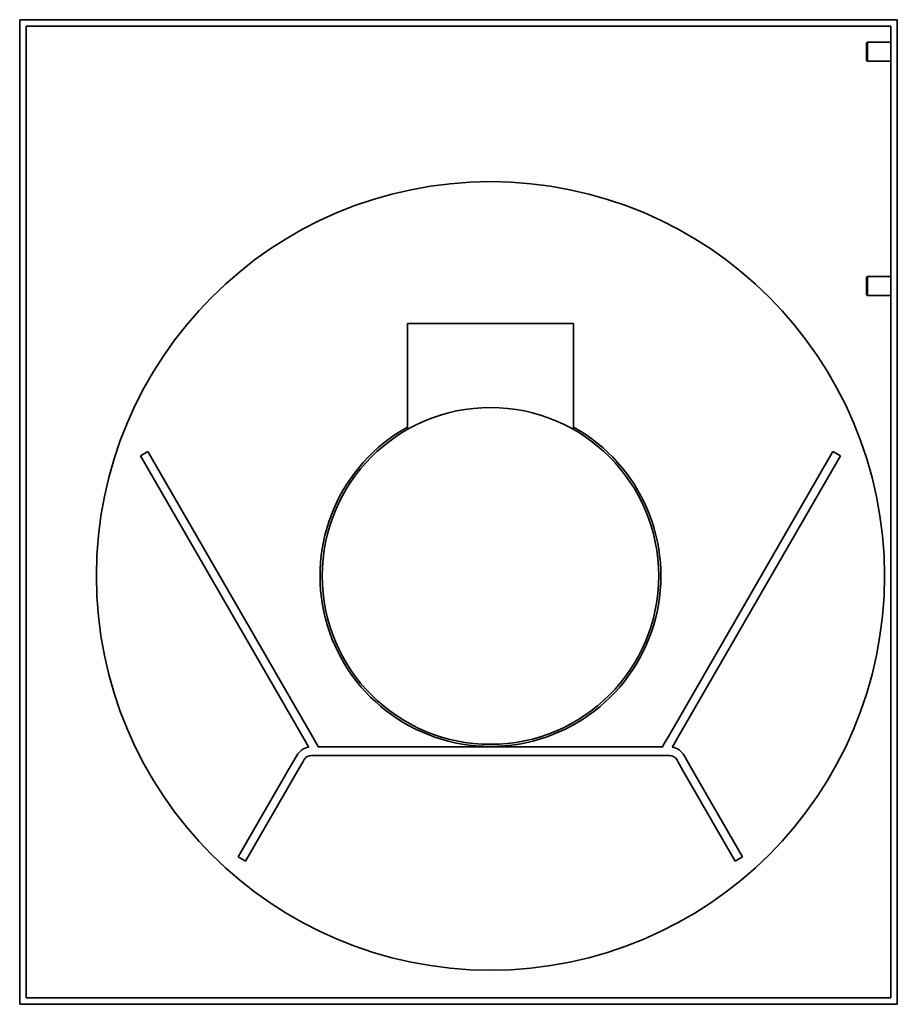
# Model space of a CAD drawing. Header units: millimetres. Extents: x 214 to 626, y 66 to 528.
import ezdxf

# ---------------------------------------------------------------- set-up
doc = ezdxf.new("R2010")
doc.units = ezdxf.units.MM
doc.header["$LTSCALE"] = 2
doc.layers.add('Krawędzie widoczne(ISO)', color=7, linetype='Continuous', lineweight=35, true_color=0x262659)

msp = doc.modelspace()

# ---------------------------------------------------------------- linework, layer by layer
at = {"layer": 'Krawędzie widoczne(ISO)'}
for p, q in [((626, 528), (214, 528)), ((214, 528), (214, 66)), ((626, 66), (626, 528)), ((217, 525), (623, 525)), ((217, 69), (217, 525)), ((623, 525), (623, 69)), ((611.5, 517.15), (612, 517.45)), ((612, 517.45), (612, 508.55)), ((623, 517.45), (612, 517.45)), ((611.5, 517.15), (611.5, 508.85)), ((611.5, 508.85), (612, 508.55)), ((623, 508.55), (612, 508.55)), ((611.5, 407.15), (612, 407.45)), ((611.5, 407.15), (611.5, 398.85)), ((612, 407.45), (612, 398.55)), ((623, 407.45), (612, 407.45)), ((611.5, 398.85), (612, 398.55)), ((623, 398.55), (612, 398.55)), ((396, 385.5), (474, 385.5)), ((396, 335.7), (396, 385.5)), ((474, 335.7), (474, 385.5)), ((270.75, 323.39), (274.21, 325.39)), ((350.97, 192.44), (274.21, 325.39)), ((595.79, 325.39), (519.03, 192.44)), ((595.79, 325.39), (599.25, 323.39)), ((270.75, 323.39), (347.5, 190.44)), ((522.5, 190.44), (599.25, 323.39)), ((349.59, 186.82), (347.5, 190.44)), ((350.97, 192.44), (353.06, 188.82)), ((516.94, 188.82), (519.03, 192.44)), ((522.5, 190.44), (520.41, 186.82)), ((349.59, 186.82), (349.67, 186.69)), ((354.16, 186.91), (353.06, 188.82)), ((516.03, 186.8), (353.97, 186.8)), ((354.16, 186.91), (354.21, 186.82)), ((354.17, 186.8), (354.21, 186.82)), ((515.79, 186.82), (515.84, 186.91)), ((515.79, 186.82), (515.83, 186.8)), ((516.94, 188.82), (515.84, 186.91)), ((520.33, 186.69), (520.41, 186.82)), ((341.17, 177.75), (343.62, 181.99)), ((344.09, 182.8), (343.62, 181.99)), ((347.08, 179.99), (347.55, 180.8)), ((351.02, 182.8), (518.98, 182.8)), ((522.45, 180.8), (522.92, 179.99)), ((526.38, 181.99), (525.91, 182.8)), ((526.38, 181.99), (528.83, 177.75)), ((341.17, 177.75), (316.6, 135.18)), ((320.06, 133.18), (344.64, 175.75)), ((347.08, 179.99), (344.64, 175.75)), ((525.36, 175.75), (522.92, 179.99)), ((525.36, 175.75), (549.94, 133.18)), ((553.4, 135.18), (528.83, 177.75)), ((320.06, 133.18), (316.6, 135.18)), ((549.94, 133.18), (553.4, 135.18)), ((214, 66), (626, 66)), ((623, 69), (217, 69))]:
    msp.add_line(p, q, dxfattribs=at)
for radius in [185, 79]:
    msp.add_circle((435, 267), radius, dxfattribs=at)
for centre, radius, start, end in [((435, 267), 80, 119.1764, 60.8236), ((351.02, 178.8), 8, 99.6915, 150), ((518.98, 178.8), 8, 30, 80.3094), ((351.02, 178.8), 4, 90, 150), ((518.98, 178.8), 4, 30, 90)]:
    msp.add_arc(centre, radius, start, end, dxfattribs=at)

doc.saveas('drawing.dxf')
